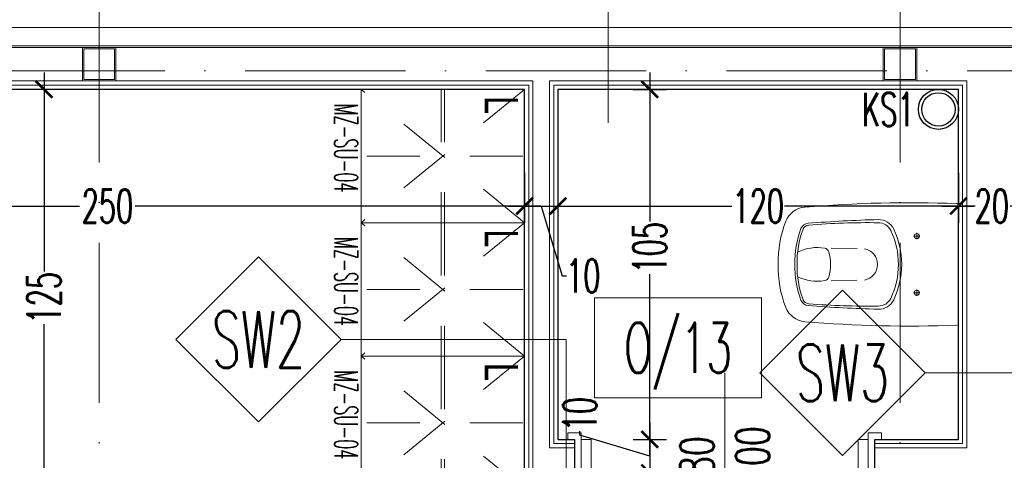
# Model space of a CAD drawing. Header units: millimetres. Extents: x -2074 to 12588, y -3630 to 101167.
# Tile 183 of 256: x 2666 to 2961, y 1974 to 2106. Entities that reach past the tile are written whole.
import ezdxf
from ezdxf.enums import TextEntityAlignment as Align

# ---------------------------------------------------------------- set-up
doc = ezdxf.new("R2010")
doc.units = ezdxf.units.MM
for name, pattern in [('ACAD_ISO10W100', [18, 12, -3, 0, -3]), ('AM_DIN_G_W050', [13.75, 9.75, -1.5, 1, -1.5]), ('DASHED', [19.05, 12.7, -6.35]), ('HIDDEN2', [6.175, 3.175, -3])]:
    doc.linetypes.add(name, pattern=pattern)
for name, color, linetype, lineweight in [('SelinAr_BUD_drzwi okna', 7, 'Continuous', 18), ('SelinAr_BUD_drzwi okna znaczniki', 7, 'Continuous', 18), ('SelinAr_BUD_opisy', 7, 'Continuous', 20), ('SelinAr_BUD_opisy pomieszczeń', 7, 'Continuous', 20), ('SelinAr_BUD_opisy ścian', 7, 'Continuous', 20), ('SelinAr_BUD_osie', 8, 'ACAD_ISO10W100', 18), ('SelinAr_BUD_wymiary', 7, 'Continuous', 18), ('SelinAr_BUD_ściany', 7, 'Continuous', 25), ('SelinAr_BUD_ściany struktura', 8, 'Continuous', 9), ('SelinAr_K_stal', 7, 'Continuous', 20), ('SelinAr_WYP_armatura', 8, 'Continuous', 18), ('SelinAr_WYP_meble', 8, 'Continuous', 18)]:
    doc.layers.add(name, color=color, linetype=linetype, lineweight=lineweight)
doc.styles.add('JACEK_07', font='SIMPLEX.SHX', dxfattribs={"width": 0.7})
doc.styles.add('style1', font='romans.shx', dxfattribs={"width": 0.6})
doc.linetypes.add('BATTING', pattern='A,0.00254,-2.54,[134,ltypeshp.shx,S=2.54,R=0,X=-2.54,Y=0],-5.08,[134,ltypeshp.shx,S=2.54,R=180,X=2.54,Y=0],-2.54', length=10.16254)
doc.dimstyles.new('ISO-25 Ania', dxfattribs={"dimtxt": 10, "dimasz": 5, "dimexe": 5, "dimexo": 0.625, "dimtad": 0, "dimrnd": 0.01, "dimtxsty": 'style1', "dimblk": 'ARCHTICK', "dimcen": 5, "dimdle": 5, "dimadec": 0, "dimazin": 0, "dimtfac": 1, "dimtmove": 0, "dimatfit": 3, "dimldrblk": 'ARCHTICK', "dimfxl": 0, "dimarcsym": 0})

# ---------------------------------------------------------------- blocks, each defined once
blk = doc.blocks.new('*U619')
at = {"ltscale": 4}
blk.add_line((0, 50), (0, -2060), dxfattribs=at)
blk = doc.blocks.new('*U620')
at = {"ltscale": 4}
blk.add_line((0, 50), (0, -2060), dxfattribs=at)
blk = doc.blocks.new('swasaS')
for p, q in [((-571.72, 794.32), (-536.22, 794.32)), ((-558.74, 763.98), (-558.86, 756.2)), ((-549.2, 763.84), (-549.08, 756.2))]:
    blk.add_line(p, q)
at = {"linetype": 'AM_DIN_G_W050', "ltscale": 2}
for p, q in [((-562.47, 782.77), (-562.47, 780.87)), ((-545.47, 782.77), (-545.47, 780.87)), ((-563.42, 781.82), (-561.52, 781.82)), ((-544.52, 781.82), (-546.42, 781.82))]:
    blk.add_line(p, q, dxfattribs=at)
for centre in [(-562.47, 781.82), (-545.47, 781.82)]:
    blk.add_circle(centre, 0.75)
for centre, radius, start, end in [((-191.29, 779.94), 381.18, 177.9102, 184.767), ((-571.72, 793.82), 0.5, 90, 177.9102), ((-916.65, 779.94), 381.18, 355.233, 2.0898), ((-536.22, 793.82), 0.5, 2.0898, 90), ((-553.97, 752.62), 24.7, 90, 115.396), ((-553.97, 752.62), 23.73, 90, 115.396), ((-553.97, 752.62), 24.7, 64.604, 90), ((-553.97, 752.62), 23.73, 64.604, 90), ((-562.42, 770.42), 5, 115.396, 181.5044), ((-562.42, 770.42), 4.03, 115.396, 181.5044), ((-545.52, 770.42), 4.03, 358.4956, 64.604), ((-545.52, 770.42), 5, 358.4956, 64.604), ((-169.59, 780.74), 397.96, 181.5044, 184.5355), ((-362.11, 766.69), 204.38, 178.985, 184.839), ((-553.97, 765.32), 4.76, 10.4233, 169.5767), ((-745.84, 766.69), 204.38, 355.161, 1.015), ((-938.35, 780.74), 397.96, 355.4645, 358.4956), ((-557.35, 754.01), 1.5, 106.9041, 170.3063), ((-554.1, 743.32), 12.67, 89.4116, 106.9041), ((-553.84, 743.32), 12.67, 73.0959, 90.5884), ((-550.59, 754.01), 1.5, 9.6937, 73.0959), ((-545.7, 752.02), 13.32, 170.3063, 206.2495), ((-562.24, 752.02), 13.32, 333.7505, 9.6937), ((-563.76, 749.62), 2, 184.839, 249.2314), ((-544.18, 749.62), 2, 290.7686, 355.161), ((-564.45, 748.89), 6.73, 185.3335, 248.3755), ((-563.82, 749.46), 2.5, 184.5355, 249.2306), ((-554.79, 773.28), 27.97, 249.2403, 271.6777), ((-554.79, 773.28), 27.3, 249.2314, 271.6777), ((-553.15, 773.28), 27.97, 268.3223, 290.7597), ((-553.15, 773.28), 27.3, 268.3223, 290.7686), ((-544.13, 749.46), 2.5, 290.7694, 355.4645), ((-543.49, 748.89), 6.73, 291.6245, 354.6665), ((-554.8, 773.23), 32.92, 248.3755, 271.4476), ((-553.14, 773.23), 32.92, 268.5524, 291.6245)]:
    blk.add_arc(centre, radius, start, end)
blk = doc.blocks.new('*U626')
at = {"ltscale": 4}
blk.add_line((-50, 0), (1785.4, 0), dxfattribs=at)
blk = doc.blocks.new('*U423')
at = {"color": 252, "linetype": 'HIDDEN2', "lineweight": 0, "ltscale": 5}
for p, q in [((128.49, 0), (88.49, -49)), ((88.49, 0), (128.49, -49)), ((128.49, 0), (168.49, -49)), ((168.49, 0), (128.49, -49)), ((168.49, 0), (208.49, -49)), ((208.49, 0), (168.49, -49)), ((108.49, -0.5), (108.49, -48.5)), ((148.49, -0.5), (148.49, -48.5)), ((188.49, -0.5), (188.49, -48.5)), ((88.49, -24), (128.49, -24)), ((88.49, -25), (128.49, -25)), ((128.49, -24), (168.49, -24)), ((128.49, -25), (168.49, -25)), ((168.49, -24), (208.49, -24)), ((168.49, -25), (208.49, -25))]:
    blk.add_line(p, q, dxfattribs=at)
at = {"linetype": 'Continuous', "lineweight": 0, "flags": 128}
for points in [[(128.49, -49), (128.49, 0), (88.49, 0), (88.49, -49)], [(168.49, -49), (168.49, 0), (128.49, 0), (128.49, -49)], [(208.49, -49), (208.49, 0), (168.49, 0), (168.49, -49)]]:
    blk.add_lwpolyline(points, close=True, dxfattribs=at)
at = {"width": 40, "attachment_point": 1, "style": 'JACEK_07'}
for s, insert, char_height in [('{\\fArial|b0|i0|c238|p34;L}', (90.49, -2), 10), ('{\\fArial|b0|i0|c238|p34;L}', (130.49, -2), 10), ('{\\fArial|b0|i0|c238|p34;L}', (170.49, -2), 10), ('{\\W0.88158; \\W0.5;MZ-SU-04}', (88.49, -50), 7), ('{\\W0.88158; \\W0.5;MZ-SU-04}', (128.49, -50), 7), ('{\\W0.88158; \\W0.5;MZ-SU-04}', (168.49, -50), 7)]:
    blk.add_mtext(s, dxfattribs=dict(at, insert=insert, char_height=char_height))
blk = doc.blocks.new('*U449')
for points in [[(-2, 5), (0, 5), (0, -5), (-2, -5), (-2, -7), (2, -7), (2, -5), (2, 7), (-2, 7), (-2, 5)], [(92, 5), (90, 5), (90, -5), (92, -5), (92, -7), (88, -7), (88, -5), (88, 7), (92, 7), (92, 5)], [(2, -5), (5, -5), (5, 5), (2, 5)], [(88, -5), (85, -5), (85, 5), (88, 5)]]:
    blk.add_lwpolyline(points)
blk.add_lwpolyline([(86, -7), (86, -10), (84, -10), (84, -90), (86, -90), (86, -93), (88, -93), (88, -7)], close=True)
at = {"linetype": 'DASHED'}
blk.add_arc((88, -7), 86, 180, 270, dxfattribs=at)
at = {"layer": 'SelinAr_BUD_drzwi okna znaczniki'}
blk.add_lwpolyline([(45, 25), (45, -25)], dxfattribs=at)
at = {"layer": 'SelinAr_BUD_drzwi okna znaczniki', "insert": (45, 0), "char_height": 10, "width": 10, "attachment_point": 5, "rotation": 90, "style": 'JACEK_07'}
blk.add_mtext('80\\P200', dxfattribs=at)
blk = doc.blocks.new('_ArchTick')
at = {"color": 0, "linetype": 'ByBlock', "const_width": 0.15}
blk.add_lwpolyline([(-0.5, -0.5), (0.5, 0.5)], dxfattribs=at)
blk = doc.blocks.new('*D669')
at = {"layer": 'Defpoints', "color": 0}
for p in [(2817.16, 2289.74), (2817.16, 2085.24), (2567.16, 1845.24)]:
    blk.add_point(p, dxfattribs=at)
at = {"layer": 'SelinAr_BUD_wymiary', "color": 0, "lineweight": -2}
for p, q in [((2567.16, 2279.74), (2567.16, 2294.74)), ((2817.16, 2279.74), (2817.16, 2294.74)), ((2562.16, 2289.74), (2683.82, 2289.74)), ((2822.16, 2289.74), (2700.5, 2289.74))]:
    blk.add_line(p, q, dxfattribs=at)
at = {"layer": 'SelinAr_BUD_wymiary', "color": 0, "lineweight": -2, "xscale": 5, "yscale": 5, "zscale": 5, "rotation": 180}
blk.add_blockref('_ArchTick', (2567.16, 2289.74), dxfattribs=at)
at = {"layer": 'SelinAr_BUD_wymiary', "color": 0, "lineweight": -2, "xscale": 5, "yscale": 5, "zscale": 5}
blk.add_blockref('_ArchTick', (2817.16, 2289.74), dxfattribs=at)
at = {"layer": 'SelinAr_BUD_wymiary', "color": 0, "insert": (2692.16, 2289.74), "char_height": 10, "attachment_point": 5, "style": 'style1'}
blk.add_mtext('250', dxfattribs=at)
blk = doc.blocks.new('*D670')
at = {"layer": 'Defpoints', "color": 0}
for p in [(2947.16, 2289.74), (2817.16, 2085.24), (2947.16, 2085.24)]:
    blk.add_point(p, dxfattribs=at)
at = {"layer": 'SelinAr_BUD_wymiary', "color": 0, "lineweight": -2}
for p, q in [((2817.16, 2279.74), (2817.16, 2294.74)), ((2947.16, 2279.74), (2947.16, 2294.74)), ((2812.16, 2289.74), (2874.25, 2289.74)), ((2952.16, 2289.74), (2890.07, 2289.74))]:
    blk.add_line(p, q, dxfattribs=at)
at = {"layer": 'SelinAr_BUD_wymiary', "color": 0, "lineweight": -2, "xscale": 5, "yscale": 5, "zscale": 5, "rotation": 180}
blk.add_blockref('_ArchTick', (2817.16, 2289.74), dxfattribs=at)
at = {"layer": 'SelinAr_BUD_wymiary', "color": 0, "lineweight": -2, "xscale": 5, "yscale": 5, "zscale": 5}
blk.add_blockref('_ArchTick', (2947.16, 2289.74), dxfattribs=at)
at = {"layer": 'SelinAr_BUD_wymiary', "color": 0, "insert": (2882.16, 2289.74), "char_height": 10, "attachment_point": 5, "style": 'style1'}
blk.add_mtext('130', dxfattribs=at)
blk = doc.blocks.new('*D671')
at = {"layer": 'Defpoints', "color": 0}
for p in [(2967.16, 2289.74), (2947.16, 2085.24), (2967.16, 2067.74)]:
    blk.add_point(p, dxfattribs=at)
at = {"layer": 'SelinAr_BUD_wymiary', "color": 0, "lineweight": -2}
for p, q in [((2947.16, 2279.74), (2947.16, 2294.74)), ((2967.16, 2279.74), (2967.16, 2294.74)), ((2942.16, 2289.74), (2951.67, 2289.74)), ((2972.16, 2289.74), (2962.64, 2289.74))]:
    blk.add_line(p, q, dxfattribs=at)
at = {"layer": 'SelinAr_BUD_wymiary', "color": 0, "lineweight": -2, "xscale": 5, "yscale": 5, "zscale": 5, "rotation": 180}
blk.add_blockref('_ArchTick', (2947.16, 2289.74), dxfattribs=at)
at = {"layer": 'SelinAr_BUD_wymiary', "color": 0, "lineweight": -2, "xscale": 5, "yscale": 5, "zscale": 5}
blk.add_blockref('_ArchTick', (2967.16, 2289.74), dxfattribs=at)
at = {"layer": 'SelinAr_BUD_wymiary', "color": 0, "insert": (2957.16, 2289.74), "char_height": 10, "attachment_point": 5, "style": 'style1'}
blk.add_mtext('20', dxfattribs=at)
blk = doc.blocks.new('*D721')
at = {"layer": 'Defpoints', "color": 0}
for p in [(2832.16, 1980.24), (2922.16, 1970.24), (2832.16, 1885.24)]:
    blk.add_point(p, dxfattribs=at)
at = {"layer": 'SelinAr_BUD_wymiary', "color": 0, "lineweight": -2}
for p, q in [((2832.16, 1895.24), (2832.16, 1880.24)), ((2922.16, 1895.24), (2922.16, 1880.24)), ((2827.16, 1885.24), (2841.67, 1885.24)), ((2927.16, 1885.24), (2852.64, 1885.24))]:
    blk.add_line(p, q, dxfattribs=at)
at = {"layer": 'SelinAr_BUD_wymiary', "color": 0, "lineweight": -2, "xscale": 5, "yscale": 5, "zscale": 5, "rotation": 180}
blk.add_blockref('_ArchTick', (2832.16, 1885.24), dxfattribs=at)
at = {"layer": 'SelinAr_BUD_wymiary', "color": 0, "lineweight": -2, "xscale": 5, "yscale": 5, "zscale": 5}
blk.add_blockref('_ArchTick', (2922.16, 1885.24), dxfattribs=at)
at = {"layer": 'SelinAr_BUD_wymiary', "color": 0, "insert": (2847.16, 1885.24), "char_height": 10, "attachment_point": 5, "style": 'style1'}
blk.add_mtext('90', dxfattribs=at)
blk = doc.blocks.new('*D723')
at = {"layer": 'Defpoints', "color": 0}
for p in [(2567.16, 2085.24), (2827.16, 1960.24), (2567.16, 1885.24)]:
    blk.add_point(p, dxfattribs=at)
at = {"layer": 'SelinAr_BUD_wymiary', "color": 0, "lineweight": -2}
for p, q in [((2567.16, 1895.24), (2567.16, 1880.24)), ((2827.16, 1895.24), (2827.16, 1880.24)), ((2562.16, 1885.24), (2688.82, 1885.24)), ((2832.16, 1885.24), (2705.5, 1885.24))]:
    blk.add_line(p, q, dxfattribs=at)
at = {"layer": 'SelinAr_BUD_wymiary', "color": 0, "lineweight": -2, "xscale": 5, "yscale": 5, "zscale": 5, "rotation": 180}
blk.add_blockref('_ArchTick', (2567.16, 1885.24), dxfattribs=at)
at = {"layer": 'SelinAr_BUD_wymiary', "color": 0, "lineweight": -2, "xscale": 5, "yscale": 5, "zscale": 5}
blk.add_blockref('_ArchTick', (2827.16, 1885.24), dxfattribs=at)
at = {"layer": 'SelinAr_BUD_wymiary', "color": 0, "insert": (2697.16, 1885.24), "char_height": 10, "attachment_point": 5, "style": 'style1'}
blk.add_mtext('260', dxfattribs=at)
blk = doc.blocks.new('*D742')
at = {"layer": 'Defpoints', "color": 0}
for p in [(2817.16, 2085.24), (2827.16, 2085.24), (2827.16, 2050.24)]:
    blk.add_point(p, dxfattribs=at)
at = {"layer": 'SelinAr_BUD_wymiary', "color": 0, "lineweight": -2}
for p, q in [((2817.16, 2060.24), (2817.16, 2045.24)), ((2827.16, 2060.24), (2827.16, 2045.24)), ((2812.16, 2050.24), (2832.16, 2050.24)), ((2822.16, 2050.24), (2828.44, 2029.3)), ((2828.44, 2029.3), (2829.69, 2029.3))]:
    blk.add_line(p, q, dxfattribs=at)
at = {"layer": 'SelinAr_BUD_wymiary', "color": 0, "lineweight": -2, "xscale": 5, "yscale": 5, "zscale": 5, "rotation": 180}
blk.add_blockref('_ArchTick', (2817.16, 2050.24), dxfattribs=at)
at = {"layer": 'SelinAr_BUD_wymiary', "color": 0, "lineweight": -2, "xscale": 5, "yscale": 5, "zscale": 5}
blk.add_blockref('_ArchTick', (2827.16, 2050.24), dxfattribs=at)
at = {"layer": 'SelinAr_BUD_wymiary', "color": 0, "insert": (2834.74, 2029.3), "char_height": 10, "attachment_point": 5, "style": 'style1'}
blk.add_mtext('10', dxfattribs=at)
blk = doc.blocks.new('*D743')
at = {"layer": 'Defpoints', "color": 0}
for p in [(2827.16, 2085.24), (2947.16, 2085.24), (2947.16, 2050.24)]:
    blk.add_point(p, dxfattribs=at)
at = {"layer": 'SelinAr_BUD_wymiary', "color": 0, "lineweight": -2}
for p, q in [((2827.16, 2060.24), (2827.16, 2045.24)), ((2947.16, 2060.24), (2947.16, 2045.24)), ((2822.16, 2050.24), (2879.25, 2050.24)), ((2952.16, 2050.24), (2895.07, 2050.24))]:
    blk.add_line(p, q, dxfattribs=at)
at = {"layer": 'SelinAr_BUD_wymiary', "color": 0, "lineweight": -2, "xscale": 5, "yscale": 5, "zscale": 5, "rotation": 180}
blk.add_blockref('_ArchTick', (2827.16, 2050.24), dxfattribs=at)
at = {"layer": 'SelinAr_BUD_wymiary', "color": 0, "lineweight": -2, "xscale": 5, "yscale": 5, "zscale": 5}
blk.add_blockref('_ArchTick', (2947.16, 2050.24), dxfattribs=at)
at = {"layer": 'SelinAr_BUD_wymiary', "color": 0, "insert": (2887.16, 2050.24), "char_height": 10, "attachment_point": 5, "style": 'style1'}
blk.add_mtext('120', dxfattribs=at)
blk = doc.blocks.new('*D766')
at = {"layer": 'Defpoints', "color": 0}
for p in [(2817.16, 2085.24), (2817.16, 2050.24), (2567.16, 1845.24)]:
    blk.add_point(p, dxfattribs=at)
at = {"layer": 'SelinAr_BUD_wymiary', "color": 0, "lineweight": -2}
for p, q in [((2817.16, 2060.24), (2817.16, 2045.24)), ((2567.16, 2040.24), (2567.16, 2055.24)), ((2562.16, 2050.24), (2683.82, 2050.24)), ((2822.16, 2050.24), (2700.5, 2050.24))]:
    blk.add_line(p, q, dxfattribs=at)
at = {"layer": 'SelinAr_BUD_wymiary', "color": 0, "lineweight": -2, "xscale": 5, "yscale": 5, "zscale": 5, "rotation": 180}
blk.add_blockref('_ArchTick', (2567.16, 2050.24), dxfattribs=at)
at = {"layer": 'SelinAr_BUD_wymiary', "color": 0, "lineweight": -2, "xscale": 5, "yscale": 5, "zscale": 5}
blk.add_blockref('_ArchTick', (2817.16, 2050.24), dxfattribs=at)
at = {"layer": 'SelinAr_BUD_wymiary', "color": 0, "insert": (2692.16, 2050.24), "char_height": 10, "attachment_point": 5, "style": 'style1'}
blk.add_mtext('250', dxfattribs=at)
blk = doc.blocks.new('*D809')
at = {"layer": 'Defpoints', "color": 0}
for p in [(2673.16, 2085.24), (2817.16, 2085.24), (2817.16, 1960.24)]:
    blk.add_point(p, dxfattribs=at)
at = {"layer": 'SelinAr_BUD_wymiary', "color": 0, "lineweight": -2}
for p, q in [((2673.16, 2090.24), (2673.16, 2030.65)), ((2683.16, 2085.24), (2668.16, 2085.24)), ((2673.16, 1955.24), (2673.16, 2014.83)), ((2683.16, 1960.24), (2668.16, 1960.24))]:
    blk.add_line(p, q, dxfattribs=at)
at = {"layer": 'SelinAr_BUD_wymiary', "color": 0, "lineweight": -2, "xscale": 5, "yscale": 5, "zscale": 5}
for p, rotation in [((2673.16, 2085.24), 90), ((2673.16, 1960.24), 270)]:
    blk.add_blockref('_ArchTick', p, dxfattribs=dict(at, rotation=rotation))
at = {"layer": 'SelinAr_BUD_wymiary', "color": 0, "insert": (2673.16, 2022.74), "char_height": 10, "attachment_point": 5, "rotation": 90, "style": 'style1'}
blk.add_mtext('125', dxfattribs=at)
blk = doc.blocks.new('EQWEQW')
at = {"layer": 'SelinAr_BUD_opisy ścian', "ltscale": 5}
blk.add_lwpolyline([(14219.25, 15.24), (14244, 39.99), (14219.25, 64.74), (14194.5, 39.99)], close=True, dxfattribs=at)
blk = doc.blocks.new('ERRWERWE')
at = {"layer": 'SelinAr_BUD_opisy'}
blk.add_blockref('EQWEQW', (-10400.92, 400.19), dxfattribs=at)
at = {"layer": 'SelinAr_BUD_opisy ścian', "ltscale": 0.2, "style": 'style1', "width": 0.6}
blk.add_text('SW2', height=17, dxfattribs=at).set_placement((3818.33, 440.19), align=Align.MIDDLE_CENTER)
blk = doc.blocks.new('*D972')
at = {"layer": 'Defpoints', "color": 0}
for p in [(2947.16, 2085.24), (2967.16, 2085.24), (2967.16, 2050.24)]:
    blk.add_point(p, dxfattribs=at)
at = {"layer": 'SelinAr_BUD_wymiary', "color": 0, "lineweight": -2}
for p, q in [((2947.16, 2055.24), (2947.16, 2045.24)), ((2967.16, 2055.24), (2967.16, 2045.24)), ((2942.16, 2050.24), (2951.67, 2050.24)), ((2972.16, 2050.24), (2962.64, 2050.24))]:
    blk.add_line(p, q, dxfattribs=at)
at = {"layer": 'SelinAr_BUD_wymiary', "color": 0, "lineweight": -2, "xscale": 5, "yscale": 5, "zscale": 5, "rotation": 180}
blk.add_blockref('_ArchTick', (2947.16, 2050.24), dxfattribs=at)
at = {"layer": 'SelinAr_BUD_wymiary', "color": 0, "lineweight": -2, "xscale": 5, "yscale": 5, "zscale": 5}
blk.add_blockref('_ArchTick', (2967.16, 2050.24), dxfattribs=at)
at = {"layer": 'SelinAr_BUD_wymiary', "color": 0, "insert": (2957.16, 2050.24), "char_height": 10, "attachment_point": 5, "style": 'style1'}
blk.add_mtext('20', dxfattribs=at)
blk = doc.blocks.new('*D1021')
at = {"layer": 'Defpoints', "color": 0}
for p in [(2827.16, 2085.24), (2827.16, 1980.24), (2854.66, 1980.24)]:
    blk.add_point(p, dxfattribs=at)
at = {"layer": 'SelinAr_BUD_wymiary', "color": 0, "lineweight": -2}
for p, q in [((2854.66, 2090.24), (2854.66, 2045.65)), ((2849.66, 2085.24), (2859.66, 2085.24)), ((2854.66, 1975.24), (2854.66, 2029.83)), ((2849.66, 1980.24), (2859.66, 1980.24))]:
    blk.add_line(p, q, dxfattribs=at)
at = {"layer": 'SelinAr_BUD_wymiary', "color": 0, "lineweight": -2, "xscale": 5, "yscale": 5, "zscale": 5}
for p, rotation in [((2854.66, 2085.24), 90), ((2854.66, 1980.24), 270)]:
    blk.add_blockref('_ArchTick', p, dxfattribs=dict(at, rotation=rotation))
at = {"layer": 'SelinAr_BUD_wymiary', "color": 0, "insert": (2854.66, 2037.74), "char_height": 10, "attachment_point": 5, "rotation": 90, "style": 'style1'}
blk.add_mtext('105', dxfattribs=at)
blk = doc.blocks.new('*D1022')
at = {"layer": 'Defpoints', "color": 0}
for p in [(2827.16, 1980.24), (2854.66, 1970.24), (2922.16, 1970.24)]:
    blk.add_point(p, dxfattribs=at)
at = {"layer": 'SelinAr_BUD_wymiary', "color": 0, "lineweight": -2}
for p, q in [((2833.72, 1981.52), (2833.72, 1982.77)), ((2854.66, 1985.24), (2854.66, 1965.24)), ((2854.66, 1975.24), (2833.72, 1981.52)), ((2849.66, 1980.24), (2859.66, 1980.24)), ((2859.66, 1970.24), (2849.66, 1970.24))]:
    blk.add_line(p, q, dxfattribs=at)
at = {"layer": 'SelinAr_BUD_wymiary', "color": 0, "lineweight": -2, "xscale": 5, "yscale": 5, "zscale": 5}
for p, rotation in [((2854.66, 1980.24), 90), ((2854.66, 1970.24), 270)]:
    blk.add_blockref('_ArchTick', p, dxfattribs=dict(at, rotation=rotation))
at = {"layer": 'SelinAr_BUD_wymiary', "color": 0, "insert": (2833.72, 1987.83), "char_height": 10, "attachment_point": 5, "rotation": 90, "style": 'style1'}
blk.add_mtext('10', dxfattribs=at)
blk = doc.blocks.new('*D1023')
at = {"layer": 'Defpoints', "color": 0}
for p in [(2922.16, 1970.24), (2827.16, 1960.24), (2854.66, 1960.24)]:
    blk.add_point(p, dxfattribs=at)
at = {"layer": 'SelinAr_BUD_wymiary', "color": 0, "lineweight": -2}
for p, q in [((2854.66, 1975.24), (2854.66, 1955.24)), ((2859.66, 1970.24), (2849.66, 1970.24)), ((2854.66, 1965.24), (2865.59, 1957.27)), ((2849.66, 1960.24), (2859.66, 1960.24)), ((2865.59, 1957.27), (2865.59, 1956.02))]:
    blk.add_line(p, q, dxfattribs=at)
at = {"layer": 'SelinAr_BUD_wymiary', "color": 0, "lineweight": -2, "xscale": 5, "yscale": 5, "zscale": 5}
for p, rotation in [((2854.66, 1970.24), 90), ((2854.66, 1960.24), 270)]:
    blk.add_blockref('_ArchTick', p, dxfattribs=dict(at, rotation=rotation))
at = {"layer": 'SelinAr_BUD_wymiary', "color": 0, "insert": (2865.59, 1950.97), "char_height": 10, "attachment_point": 5, "rotation": 90, "style": 'style1'}
blk.add_mtext('10', dxfattribs=at)
blk = doc.blocks.new('EQWEQ')
at = {"layer": 'SelinAr_BUD_opisy'}
blk.add_blockref('EQWEQW', (-4231.62, 110868.62), dxfattribs=at)
at = {"layer": 'SelinAr_BUD_opisy ścian', "ltscale": 0.2, "style": 'style1', "width": 0.6}
blk.add_text('SW3', height=17, dxfattribs=at).set_placement((9987.63, 110908.62), align=Align.MIDDLE_CENTER)

msp = doc.modelspace()

# ---------------------------------------------------------------- linework, layer by layer
at = {"ltscale": 3}
for radius in [6, 5]:
    msp.add_circle((2941.157, 2079.241), radius, dxfattribs=at)
at = {"layer": 'SelinAr_BUD_opisy pomieszczeń'}
msp.add_lwpolyline([(2838.157, 1992.741), (2888.157, 1992.741), (2888.157, 2022.741), (2838.157, 2022.741)], close=True, dxfattribs=at)
at = {"layer": 'SelinAr_BUD_opisy ścian'}
for points in [[(2842.157, 2075.241), (2842.157, 2085.241), (2842.157, 2109.741), (2842.157, 2119.741)], [(2829.657, 1960.241), (2829.657, 2010.241), (2817.157, 2010.241), (2762.157, 2010.241)], [(2972.157, 2000.241), (2962.157, 2000.241), (2947.157, 2000.241), (2937.157, 2000.241)]]:
    msp.add_lwpolyline(points, dxfattribs=at)
at = {"layer": 'SelinAr_BUD_ściany'}
msp.add_lwpolyline([(2817.157, 1680.241), (2817.157, 1860.241), (2827.157, 1860.241), (2827.157, 1770.241), (2954.657, 1770.241), (2954.657, 1970.241), (2922.157, 1970.241), (2922.157, 1980.241), (2947.157, 1980.241), (2947.157, 2085.241), (2827.157, 2085.241), (2827.157, 1980.241), (2832.157, 1980.241), (2832.157, 1970.241), (2827.157, 1970.241), (2827.157, 1960.241), (2817.157, 1960.241), (2817.157, 2085.241), (2567.157, 2085.241)], dxfattribs=at)
at = {"layer": 'SelinAr_BUD_ściany struktura', "linetype": 'BATTING', "ltscale": 0.4}
msp.add_lwpolyline([(3016.657, 2103.741), (2360.157, 2103.741)], dxfattribs=at)
at = {"layer": 'SelinAr_BUD_ściany struktura'}
for points in [[(3016.657, 2098.241), (2360.157, 2098.241)], [(3016.657, 2097.741), (2360.157, 2097.741)], [(2564.657, 1785.241), (2564.657, 2087.741), (2819.657, 2087.741), (2819.657, 1960.241)], [(2818.407, 1960.241), (2818.407, 2086.491), (2565.907, 2086.491), (2565.907, 1785.241)], [(2832.157, 1977.741), (2824.657, 1977.741), (2824.657, 2087.741), (2949.657, 2087.741), (2949.657, 1977.741), (2922.157, 1977.741)], [(2832.157, 1978.991), (2825.907, 1978.991), (2825.907, 2086.491), (2948.407, 2086.491), (2948.407, 1978.991), (2922.157, 1978.991)]]:
    msp.add_lwpolyline(points, dxfattribs=at)
at = {"layer": 'SelinAr_K_stal'}
for points in [[(2694.657, 2087.741), (2684.657, 2087.741), (2684.657, 2097.741), (2694.657, 2097.741)], [(2934.657, 2087.741), (2924.657, 2087.741), (2924.657, 2097.741), (2934.657, 2097.741)], [(2694.257, 2088.141), (2685.057, 2088.141), (2685.057, 2097.341), (2694.257, 2097.341)], [(2934.257, 2088.141), (2925.057, 2088.141), (2925.057, 2097.341), (2934.257, 2097.341)]]:
    msp.add_lwpolyline(points, close=True, dxfattribs=at)

# ---------------------------------------------------------------- block references
at = {"layer": 'SelinAr_BUD_drzwi okna', "linetype": 'Continuous', "lineweight": 18}
msp.add_blockref('*U449', (2832.157, 1975.241), dxfattribs=at)
at = {"layer": 'SelinAr_BUD_opisy ścian'}
for name, p in [('ERRWERWE', (-1080.92, 1570.054)), ('EQWEQ', (-7075.219, -108908.375))]:
    msp.add_blockref(name, p, dxfattribs=at)
at = {"layer": 'SelinAr_BUD_osie'}
for name, p in [('*U619', (2689.657, 2349.741)), ('*U620', (2929.657, 2349.741)), ('*U626', (1701.957, 2090.741))]:
    msp.add_blockref(name, p, dxfattribs=at)
at = {"layer": 'SelinAr_WYP_armatura', "rotation": 270}
msp.add_blockref('swasaS', (2152.835, 1478.771), dxfattribs=at)
at = {"layer": 'SelinAr_WYP_meble', "rotation": 270}
msp.add_blockref('*U423', (2817.157, 2173.73), dxfattribs=at)

# ---------------------------------------------------------------- texts
at = {"style": 'style1', "width": 0.6}
msp.add_text('KS1', height=10, dxfattribs=at).set_placement((2926.157, 2079.241), align=Align.MIDDLE_CENTER)
at = {"layer": 'SelinAr_BUD_opisy pomieszczeń', "linetype": 'Continuous', "ltscale": 0.2, "style": 'style1', "width": 0.6}
msp.add_text('O/13', height=15, dxfattribs=at).set_placement((2863.157, 2007.741), align=Align.MIDDLE_CENTER)

# ---------------------------------------------------------------- dimensions: what is measured, and where the dimension line sits
at = {"layer": 'SelinAr_BUD_wymiary'}
for base, p1, p2, override, picture, middle in [((2817.157, 2289.741), (2567.157, 1845.241), (2817.157, 2085.241), {"dimtmove": 1, "dimfxl": 10, "dimarcsym": 2}, '*D669', (2692.157, 2289.741)), ((2947.157, 2289.741), (2817.157, 2085.241), (2947.157, 2085.241), {"dimtmove": 1, "dimfxl": 10, "dimarcsym": 2}, '*D670', (2882.157, 2289.741)), ((2967.157, 2289.741), (2947.157, 2085.241), (2967.157, 2067.741), {"dimtmove": 1, "dimfxl": 10, "dimarcsym": 2}, '*D671', (2957.157, 2289.741)), ((2567.157, 1885.241), (2827.157, 1960.241), (2567.157, 2085.241), {"dimtmove": 1, "dimfxl": 10, "dimarcsym": 2}, '*D723', (2697.157, 1885.241)), ((2817.157, 2050.241), (2567.157, 1845.241), (2817.157, 2085.241), {"dimtmove": 1, "dimfxl": 10, "dimarcsym": 2}, '*D766', (2692.157, 2050.241)), ((2827.157, 2050.241), (2817.157, 2085.241), (2827.157, 2085.241), {"dimtmove": 1, "dimfxl": 10, "dimarcsym": 2}, '*D742', (2830.313, 2029.304)), ((2947.157, 2050.241), (2827.157, 2085.241), (2947.157, 2085.241), {"dimtmove": 1, "dimfxl": 10, "dimarcsym": 2}, '*D743', (2887.157, 2050.241)), ((2967.157, 2050.241), (2947.157, 2085.241), (2967.157, 2085.241), {"dimarcsym": 2}, '*D972', (2957.157, 2050.241))]:
    dim = msp.add_linear_dim(base=base, p1=p1, p2=p2, dimstyle='ISO-25 Ania', override=override, dxfattribs=at)
    dim.commit()
    dim.dimension.update_dxf_attribs({"geometry": picture, "text_midpoint": middle})
for base, p1, p2, override, picture, middle in [((2673.157, 2085.241), (2817.157, 1960.241), (2817.157, 2085.241), {"dimtmove": 1, "dimfxl": 10, "dimarcsym": 2}, '*D809', (2673.157, 2022.741)), ((2854.657, 1970.241), (2827.157, 1980.241), (2922.157, 1970.241), {"dimtmove": 1, "dimarcsym": 2}, '*D1022', (2833.719, 1983.397))]:
    dim = msp.add_linear_dim(base=base, p1=p1, p2=p2, angle=90, dimstyle='ISO-25 Ania', override=override, dxfattribs=at)
    dim.commit()
    dim.dimension.update_dxf_attribs({"geometry": picture, "text_midpoint": middle})
for base, p1, p2, override, picture, middle in [((2854.657, 1980.241), (2827.157, 2085.241), (2827.157, 1980.241), {"dimarcsym": 2}, '*D1021', (2854.657, 2037.741)), ((2854.657, 1960.241), (2922.157, 1970.241), (2827.157, 1960.241), {"dimtmove": 1, "dimarcsym": 2}, '*D1023', (2865.594, 1955.397))]:
    dim = msp.add_linear_dim(base=base, p1=p1, p2=p2, angle=90, dimstyle='ISO-25 Ania', override=override, dxfattribs=at)
    dim.commit()
    dim.dimension.update_dxf_attribs({"geometry": picture, "text_midpoint": middle, "dimtype": 160})
dim = msp.add_linear_dim(base=(2832.157, 1885.241), p1=(2922.157, 1970.241), p2=(2832.157, 1980.241), dimstyle='ISO-25 Ania', override={"dimtmove": 1, "dimfxl": 10, "dimarcsym": 2}, dxfattribs=at)
dim.commit()
dim.dimension.update_dxf_attribs({"geometry": '*D721', "text_midpoint": (2847.157, 1885.241), "dimtype": 160})

doc.saveas('drawing.dxf')
